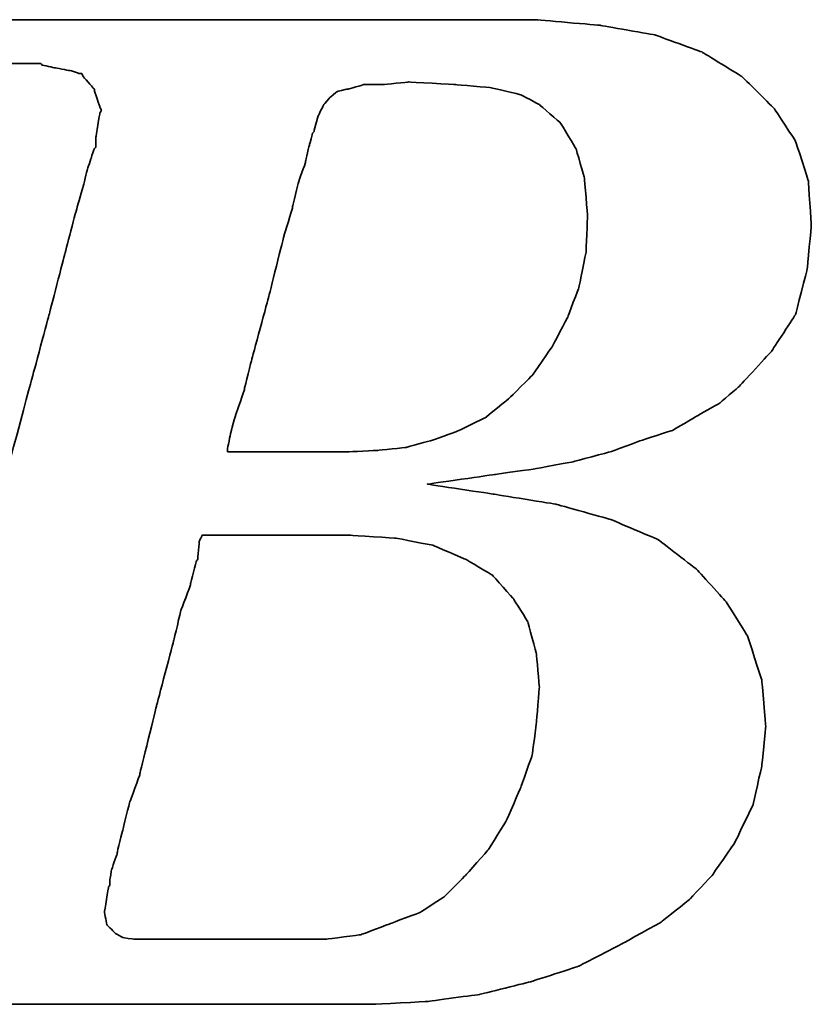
# Model space of a CAD drawing. Header units: millimetres. Extents: x 2891 to 6329, y -1599 to 860.
# Tile 82 of 256: x 3738 to 3741.76, y -1252.85 to -1248.18. Entities that reach past the tile are written whole.
import ezdxf

# ---------------------------------------------------------------- set-up
doc = ezdxf.new("R2010")
doc.units = ezdxf.units.MM
doc.layers.add('DIM', color=4, linetype='CONTINUOUS')
doc.layers.add('layer 1', color=7, linetype='CONTINUOUS')

# ---------------------------------------------------------------- blocks, each defined once
blk = doc.blocks.new('TBI MOTION logo(完整正式版)')
at = {"layer": 'layer 1', "color": 22, "lineweight": 35}
for points, knots in [([(-64.65375, -6.86375), (-64.65375, -6.86375), (-64.84375, -7.29625), (-64.84375, -7.29625), (-64.84375, -7.29625), (-64.84375, -7.29625), (-64.86875, -7.34375), (-64.86875, -7.34375), (-64.86875, -7.34375), (-64.86875, -7.34375), (-64.86875, -7.36875), (-64.86875, -7.36875), (-64.86875, -7.36875), (-64.86875, -7.36875), (-65.15375, -7.65375), (-65.15375, -7.65375), (-65.15375, -7.65375), (-65.15375, -7.65375), (-65.17875, -7.65375), (-65.17875, -7.65375), (-65.17875, -7.65375), (-65.17875, -7.65375), (-65.20375, -7.67875), (-65.20375, -7.67875), (-65.20375, -7.67875), (-65.20375, -7.67875), (-65.58875, -7.87125), (-65.58875, -7.87125), (-65.58875, -7.87125), (-65.58875, -7.87125), (-65.63375, -7.87125), (-65.63375, -7.87125), (-65.63375, -7.87125), (-65.63375, -7.87125), (-65.65875, -7.89375), (-65.65875, -7.89375), (-65.65875, -7.89375), (-65.65875, -7.89375), (-66.09375, -7.94375), (-66.09375, -7.94375), (-66.09375, -7.94375), (-66.09375, -7.94375), (-66.11375, -7.94375), (-66.11375, -7.94375), (-66.11375, -7.94375), (-66.11375, -7.94375), (-66.16375, -7.94375), (-66.16375, -7.94375), (-66.16375, -7.94375), (-66.16375, -7.94375), (-66.30875, -7.94375), (-66.30875, -7.94375), (-66.30875, -7.94375), (-66.30875, -7.94375), (-66.69375, -7.94375), (-66.69375, -7.94375), (-66.69375, -7.94375), (-66.69375, -7.94375), (-67.07375, -7.94375), (-67.07375, -7.94375), (-67.07375, -7.94375), (-67.07375, -7.94375), (-67.12375, -7.94375), (-67.12375, -7.94375), (-67.12375, -7.94375), (-67.12375, -7.94375), (-67.12375, -7.96625), (-67.12375, -7.96625), (-67.12375, -7.96625), (-67.12375, -7.96625), (-67.14875, -7.99125), (-67.14875, -7.99125), (-67.14875, -7.99125), (-67.14875, -7.99125), (-67.24375, -8.34875), (-67.24375, -8.34875), (-67.24375, -8.34875), (-67.24375, -8.34875), (-67.31375, -8.68625), (-67.31375, -8.68625), (-67.31375, -8.68625), (-67.31375, -8.68625), (-67.26875, -8.68625), (-67.26875, -8.68625), (-67.26875, -8.68625), (-67.26875, -8.68625), (-67.07375, -8.68625), (-67.07375, -8.68625), (-67.07375, -8.68625), (-67.07375, -8.68625), (-66.54875, -8.68625), (-66.54875, -8.68625), (-66.54875, -8.68625), (-66.54875, -8.68625), (-65.82625, -8.68625), (-65.82625, -8.68625), (-65.82625, -8.68625), (-65.82625, -8.68625), (-65.01375, -8.68625), (-65.01375, -8.68625), (-65.01375, -8.68625), (-65.01375, -8.68625), (-64.05375, -8.68625), (-64.05375, -8.68625), (-64.05375, -8.68625), (-64.05375, -8.68625), (-62.08375, -8.68625), (-62.08375, -8.68625), (-62.08375, -8.68625), (-62.08375, -8.68625), (-60.06875, -8.68625), (-60.06875, -8.68625), (-60.06875, -8.68625), (-60.06875, -8.68625), (-59.10875, -8.68625), (-59.10875, -8.68625), (-59.10875, -8.68625), (-59.10875, -8.68625), (-58.29375, -8.68625), (-58.29375, -8.68625), (-58.29375, -8.68625), (-58.29375, -8.68625), (-57.57375, -8.68625), (-57.57375, -8.68625), (-57.57375, -8.68625), (-57.57375, -8.68625), (-57.04875, -8.68625), (-57.04875, -8.68625), (-57.04875, -8.68625), (-57.04875, -8.68625), (-56.85375, -8.68625), (-56.85375, -8.68625), (-56.85375, -8.68625), (-56.85375, -8.68625), (-56.70875, -8.68625), (-56.70875, -8.68625), (-56.70875, -8.68625), (-56.70875, -8.68625), (-56.61375, -8.68625), (-56.61375, -8.68625), (-56.61375, -8.68625), (-56.61375, -8.68625), (-56.56875, -8.68625), (-56.56875, -8.68625), (-56.56875, -8.68625), (-56.56875, -8.68625), (-55.65375, -8.63875), (-55.65375, -8.63875), (-55.65375, -8.63875), (-55.65375, -8.63875), (-54.76875, -8.51875), (-54.76875, -8.51875), (-54.76875, -8.51875), (-54.76875, -8.51875), (-53.90375, -8.30375), (-53.90375, -8.30375), (-53.90375, -8.30375), (-53.90375, -8.30375), (-53.08875, -8.03875), (-53.08875, -8.03875), (-53.08875, -8.03875), (-53.08875, -8.03875), (-52.34375, -7.65375), (-52.34375, -7.65375), (-52.34375, -7.65375), (-52.34375, -7.65375), (-51.69875, -7.29625), (-51.69875, -7.29625), (-51.69875, -7.29625), (-51.69875, -7.29625), (-51.21875, -6.91125), (-51.21875, -6.91125), (-51.21875, -6.91125), (-51.21875, -6.91125), (-50.83375, -6.50375), (-50.83375, -6.50375), (-50.83375, -6.50375), (-50.83375, -6.50375), (-50.44875, -5.94875), (-50.44875, -5.94875), (-50.44875, -5.94875), (-50.44875, -5.94875), (-50.13875, -5.30375), (-50.13875, -5.30375), (-50.13875, -5.30375), (-50.13875, -5.30375), (-49.99375, -4.65375), (-49.99375, -4.65375), (-49.99375, -4.65375), (-49.99375, -4.65375), (-49.92375, -3.98375), (-49.92375, -3.98375), (-49.92375, -3.98375), (-49.92375, -3.98375), (-49.99375, -3.19374), (-49.99375, -3.19374), (-49.99375, -3.19374), (-49.99375, -3.19374), (-50.23374, -2.44874), (-50.23374, -2.44874), (-50.23374, -2.44874), (-50.23374, -2.44874), (-50.59375, -1.87374), (-50.59375, -1.87374), (-50.59375, -1.87374), (-50.59375, -1.87374), (-51.09875, -1.31874), (-51.09875, -1.31874), (-51.09875, -1.31874), (-51.09875, -1.31874), (-51.74375, -0.81875), (-51.74375, -0.81875), (-51.74375, -0.81875), (-51.74375, -0.81875), (-52.53875, -0.48125), (-52.53875, -0.48125), (-52.53875, -0.48125), (-52.53875, -0.48125), (-53.47375, -0.21875), (-53.47375, -0.21875), (-53.47375, -0.21875), (-53.47375, -0.21875), (-54.52875, -0.04874), (-54.52875, -0.04874), (-54.52875, -0.04874), (-54.52875, -0.04874), (-55.65375, 0.12125), (-55.65375, 0.12125), (-55.65375, 0.12125), (-55.65375, 0.12125), (-54.50375, 0.28624), (-54.50375, 0.28624), (-54.50375, 0.28624), (-54.50375, 0.28624), (-53.83375, 0.38124), (-53.83375, 0.38124), (-53.83375, 0.38124), (-53.83375, 0.38124), (-53.18375, 0.50125), (-53.18375, 0.50125), (-53.18375, 0.50125), (-53.18375, 0.50125), (-52.55875, 0.66874), (-52.55875, 0.66874), (-52.55875, 0.66874), (-52.55875, 0.66874), (-52.03375, 0.86124), (-52.03375, 0.86124), (-52.03375, 0.86124), (-52.03375, 0.86124), (-51.50374, 1.03124), (-51.50374, 1.03124), (-51.50374, 1.03124), (-51.50374, 1.03124), (-51.09875, 1.27125), (-51.09875, 1.27125), (-51.09875, 1.27125), (-51.09875, 1.27125), (-50.71375, 1.48624), (-50.71375, 1.48624), (-50.71375, 1.48624), (-50.71375, 1.48624), (-50.37625, 1.77625), (-50.37625, 1.77625), (-50.37625, 1.77625), (-50.37625, 1.77625), (-49.82375, 2.37625), (-49.82375, 2.37625), (-49.82375, 2.37625), (-49.82375, 2.37625), (-49.41875, 2.99625), (-49.41875, 2.99625), (-49.41875, 2.99625), (-49.41875, 2.99625), (-49.22375, 3.76625), (-49.22375, 3.76625), (-49.22375, 3.76625), (-49.22375, 3.76625), (-49.15375, 4.50874), (-49.15375, 4.50874), (-49.15375, 4.50874), (-49.15375, 4.50874), (-49.20375, 5.25125), (-49.20375, 5.25125), (-49.20375, 5.25125), (-49.20375, 5.25125), (-49.41875, 5.92625), (-49.41875, 5.92625), (-49.41875, 5.92625), (-49.41875, 5.92625), (-49.77875, 6.47625), (-49.77875, 6.47625), (-49.77875, 6.47625), (-49.77875, 6.47625), (-50.33125, 7.02624), (-50.33125, 7.02624), (-50.33125, 7.02624), (-50.33125, 7.02624), (-51.00125, 7.43625), (-51.00125, 7.43625), (-51.00125, 7.43625), (-51.00125, 7.43625), (-51.79375, 7.72625), (-51.79375, 7.72625), (-51.79375, 7.72625), (-51.79375, 7.72625), (-52.72875, 7.89124), (-52.72875, 7.89124), (-52.72875, 7.89124), (-52.72875, 7.89124), (-53.83375, 7.98625), (-53.83375, 7.98625), (-53.83375, 7.98625), (-53.83375, 7.98625), (-53.92875, 7.98625), (-53.92875, 7.98625), (-53.92875, 7.98625), (-53.92875, 7.98625), (-54.26375, 7.98625), (-54.26375, 7.98625), (-54.26375, 7.98625), (-54.26375, 7.98625), (-54.74375, 7.98625), (-54.74375, 7.98625), (-54.74375, 7.98625), (-54.74375, 7.98625), (-55.36875, 7.98625), (-55.36875, 7.98625), (-55.36875, 7.98625), (-55.36875, 7.98625), (-56.13375, 7.98625), (-56.13375, 7.98625), (-56.13375, 7.98625), (-56.13375, 7.98625), (-56.94875, 7.98625), (-56.94875, 7.98625), (-56.94875, 7.98625), (-56.94875, 7.98625), (-58.77625, 7.98625), (-58.77625, 7.98625), (-58.77625, 7.98625), (-58.77625, 7.98625), (-60.59875, 7.98625), (-60.59875, 7.98625), (-60.59875, 7.98625), (-60.59875, 7.98625), (-61.41375, 7.98625), (-61.41375, 7.98625), (-61.41375, 7.98625), (-61.41375, 7.98625), (-62.17875, 7.98625), (-62.17875, 7.98625), (-62.17875, 7.98625), (-62.17875, 7.98625), (-62.80375, 7.98625), (-62.80375, 7.98625), (-62.80375, 7.98625), (-62.80375, 7.98625), (-63.30625, 7.98625), (-63.30625, 7.98625), (-63.30625, 7.98625), (-63.30625, 7.98625), (-63.57375, 7.98625), (-63.57375, 7.98625), (-63.57375, 7.98625), (-63.57375, 7.98625), (-63.57375, 7.96375), (-63.57375, 7.96375), (-63.57375, 7.96375), (-63.57375, 7.96375), (-63.59875, 7.94125), (-63.59875, 7.94125), (-63.59875, 7.94125), (-63.59875, 7.94125), (-63.69375, 7.55625), (-63.69375, 7.55625), (-63.69375, 7.55625), (-63.69375, 7.55625), (-63.76375, 7.24624), (-63.76375, 7.24624), (-63.76375, 7.24624), (-63.76375, 7.24624), (-63.23875, 7.24624), (-63.23875, 7.24624), (-63.23875, 7.24624), (-63.23875, 7.24624), (-62.75875, 7.24624), (-62.75875, 7.24624), (-62.75875, 7.24624), (-62.75875, 7.24624), (-62.61125, 7.24624), (-62.61125, 7.24624), (-62.61125, 7.24624), (-62.61125, 7.24624), (-62.56625, 7.24624), (-62.56625, 7.24624), (-62.56625, 7.24624), (-62.56625, 7.24624), (-62.22875, 7.24624), (-62.22875, 7.24624), (-62.22875, 7.24624), (-62.22875, 7.24624), (-62.20375, 7.24624), (-62.20375, 7.24624), (-62.20375, 7.24624), (-62.20375, 7.24624), (-62.17875, 7.21875), (-62.17875, 7.21875), (-62.17875, 7.21875), (-62.17875, 7.21875), (-61.96375, 7.17125), (-61.96375, 7.17125), (-61.96375, 7.17125), (-61.96375, 7.17125), (-61.72375, 7.12624), (-61.72375, 7.12624), (-61.72375, 7.12624), (-61.72375, 7.12624), (-61.70375, 7.12624), (-61.70375, 7.12624), (-61.70375, 7.12624), (-61.70375, 7.12624), (-61.55875, 7.07624), (-61.55875, 7.07624), (-61.55875, 7.07624), (-61.55875, 7.07624), (-61.50875, 7.07624), (-61.50875, 7.07624), (-61.50875, 7.07624), (-61.50875, 7.07624), (-61.48375, 7.02624), (-61.48375, 7.02624), (-61.48375, 7.02624), (-61.48375, 7.02624), (-61.31875, 6.83375), (-61.31875, 6.83375), (-61.31875, 6.83375), (-61.31875, 6.83375), (-61.29375, 6.81125), (-61.29375, 6.81125), (-61.29375, 6.81125), (-61.29375, 6.81125), (-61.29375, 6.78625), (-61.29375, 6.78625), (-61.29375, 6.78625), (-61.29375, 6.78625), (-61.19875, 6.50124), (-61.19875, 6.50124), (-61.19875, 6.50124), (-61.19875, 6.50124), (-61.17375, 6.45124), (-61.17375, 6.45124), (-61.17375, 6.45124), (-61.17375, 6.45124), (-61.19875, 6.40625), (-61.19875, 6.40625), (-61.19875, 6.40625), (-61.19875, 6.40625), (-61.26875, 5.99624), (-61.26875, 5.99624), (-61.26875, 5.99624), (-61.26875, 5.99624), (-61.26875, 5.85125), (-61.26875, 5.85125), (-61.26875, 5.85125), (-61.26875, 5.85125), (-61.26875, 5.82625), (-61.26875, 5.82625), (-61.26875, 5.82625), (-61.26875, 5.82625), (-61.29375, 5.80625), (-61.29375, 5.80625), (-61.29375, 5.80625), (-61.29375, 5.80625), (-61.34125, 5.66125), (-61.34125, 5.66125), (-61.34125, 5.66125), (-61.34125, 5.66125), (-61.41375, 5.44625), (-61.41375, 5.44625), (-61.41375, 5.44625), (-61.41375, 5.44625), (-61.48375, 5.15625), (-61.48375, 5.15625), (-61.48375, 5.15625), (-61.48375, 5.15625), (-61.58375, 4.82124), (-61.58375, 4.82124), (-61.58375, 4.82124), (-61.58375, 4.82124), (-61.79875, 4.00375), (-61.79875, 4.00375), (-61.79875, 4.00375), (-61.79875, 4.00375), (-62.05875, 2.99625), (-62.05875, 2.99625), (-62.05875, 2.99625), (-62.05875, 2.99625), (-62.34875, 1.91625), (-62.34875, 1.91625), (-62.34875, 1.91625), (-62.34875, 1.91625), (-62.97375, -0.41124), (-62.97375, -0.41124), (-62.97375, -0.41124), (-62.97375, -0.41124), (-63.59875, -2.75875), (-63.59875, -2.75875), (-63.59875, -2.75875), (-63.59875, -2.75875), (-63.88375, -3.86374), (-63.88375, -3.86374), (-63.88375, -3.86374), (-63.88375, -3.86374), (-64.14875, -4.82374), (-64.14875, -4.82374), (-64.14875, -4.82374), (-64.14875, -4.82374), (-64.36375, -5.64125), (-64.36375, -5.64125), (-64.36375, -5.64125), (-64.36375, -5.64125), (-64.43625, -5.97625), (-64.43625, -5.97625), (-64.43625, -5.97625), (-64.43625, -5.97625), (-64.50875, -6.28625), (-64.50875, -6.28625), (-64.50875, -6.28625), (-64.50875, -6.28625), (-64.50875, -6.30875), (-64.50875, -6.30875), (-64.50875, -6.30875), (-64.50875, -6.30875), (-64.57875, -6.50375), (-64.57875, -6.50375), (-64.57875, -6.50375), (-64.57875, -6.50375), (-64.62875, -6.69625), (-64.62875, -6.69625), (-64.62875, -6.69625), (-64.62875, -6.69625), (-64.62875, -6.76875), (-64.62875, -6.76875), (-64.62875, -6.76875), (-64.62875, -6.76875), (-64.62875, -6.81375), (-64.62875, -6.81375), (-64.62875, -6.81375), (-64.62875, -6.81375), (-64.62875, -6.83875), (-64.62875, -6.83875), (-64.62875, -6.83875), (-64.62875, -6.83875), (-64.65375, -6.86375), (-64.65375, -6.86375)], [0, 0, 0, 0, 0.00719424, 0.00719424, 0.00719424, 0.00719425, 0.01438849, 0.01438849, 0.01438849, 0.0143885, 0.02158273, 0.02158273, 0.02158273, 0.02158274, 0.02877698, 0.02877698, 0.02877698, 0.02877699, 0.03597122, 0.03597122, 0.03597122, 0.03597123, 0.04316547, 0.04316547, 0.04316547, 0.04316548, 0.05035971, 0.05035971, 0.05035971, 0.05035972, 0.05755396, 0.05755396, 0.05755396, 0.05755397, 0.0647482, 0.0647482, 0.0647482, 0.06474821, 0.07194245, 0.07194245, 0.07194245, 0.07194246, 0.07913669, 0.07913669, 0.07913669, 0.0791367, 0.08633094, 0.08633094, 0.08633094, 0.08633095, 0.09352518, 0.09352518, 0.09352518, 0.09352519, 0.10071942, 0.10071942, 0.10071942, 0.10071943, 0.10791367, 0.10791367, 0.10791367, 0.10791368, 0.11510791, 0.11510791, 0.11510791, 0.11510792, 0.12230216, 0.12230216, 0.12230216, 0.12230217, 0.1294964, 0.1294964, 0.1294964, 0.12949641, 0.13669065, 0.13669065, 0.13669065, 0.13669066, 0.14388489, 0.14388489, 0.14388489, 0.1438849, 0.15107914, 0.15107914, 0.15107914, 0.15107915, 0.15827338, 0.15827338, 0.15827338, 0.15827339, 0.16546763, 0.16546763, 0.16546763, 0.16546764, 0.17266187, 0.17266187, 0.17266187, 0.17266188, 0.17985612, 0.17985612, 0.17985612, 0.17985613, 0.18705036, 0.18705036, 0.18705036, 0.18705037, 0.1942446, 0.1942446, 0.1942446, 0.19424461, 0.20143885, 0.20143885, 0.20143885, 0.20143886, 0.20863309, 0.20863309, 0.20863309, 0.2086331, 0.21582734, 0.21582734, 0.21582734, 0.21582735, 0.22302158, 0.22302158, 0.22302158, 0.22302159, 0.23021583, 0.23021583, 0.23021583, 0.23021584, 0.23741007, 0.23741007, 0.23741007, 0.23741008, 0.24460432, 0.24460432, 0.24460432, 0.24460433, 0.25179856, 0.25179856, 0.25179856, 0.25179857, 0.25899281, 0.25899281, 0.25899281, 0.25899282, 0.26618705, 0.26618705, 0.26618705, 0.26618706, 0.27338129, 0.27338129, 0.27338129, 0.2733813, 0.28057554, 0.28057554, 0.28057554, 0.28057555, 0.28776978, 0.28776978, 0.28776978, 0.28776979, 0.29496403, 0.29496403, 0.29496403, 0.29496404, 0.30215827, 0.30215827, 0.30215827, 0.30215828, 0.30935252, 0.30935252, 0.30935252, 0.30935253, 0.31654676, 0.31654676, 0.31654676, 0.31654677, 0.32374101, 0.32374101, 0.32374101, 0.32374102, 0.33093525, 0.33093525, 0.33093525, 0.33093526, 0.3381295, 0.3381295, 0.3381295, 0.33812951, 0.34532374, 0.34532374, 0.34532374, 0.34532375, 0.35251799, 0.35251799, 0.35251799, 0.352518, 0.35971223, 0.35971223, 0.35971223, 0.35971224, 0.36690647, 0.36690647, 0.36690647, 0.36690648, 0.37410072, 0.37410072, 0.37410072, 0.37410073, 0.38129496, 0.38129496, 0.38129496, 0.38129497, 0.38848921, 0.38848921, 0.38848921, 0.38848922, 0.39568345, 0.39568345, 0.39568345, 0.39568346, 0.4028777, 0.4028777, 0.4028777, 0.40287771, 0.41007194, 0.41007194, 0.41007194, 0.41007195, 0.41726619, 0.41726619, 0.41726619, 0.4172662, 0.42446043, 0.42446043, 0.42446043, 0.42446044, 0.43165468, 0.43165468, 0.43165468, 0.43165469, 0.43884892, 0.43884892, 0.43884892, 0.43884893, 0.44604317, 0.44604317, 0.44604317, 0.44604318, 0.45323741, 0.45323741, 0.45323741, 0.45323742, 0.46043165, 0.46043165, 0.46043165, 0.46043166, 0.4676259, 0.4676259, 0.4676259, 0.46762591, 0.47482014, 0.47482014, 0.47482014, 0.47482015, 0.48201439, 0.48201439, 0.48201439, 0.4820144, 0.48920863, 0.48920863, 0.48920863, 0.48920864, 0.49640288, 0.49640288, 0.49640288, 0.49640289, 0.50359712, 0.50359712, 0.50359712, 0.50359713, 0.51079137, 0.51079137, 0.51079137, 0.51079138, 0.51798561, 0.51798561, 0.51798561, 0.51798562, 0.52517986, 0.52517986, 0.52517986, 0.52517987, 0.5323741, 0.5323741, 0.5323741, 0.53237411, 0.53956835, 0.53956835, 0.53956835, 0.53956836, 0.54676259, 0.54676259, 0.54676259, 0.5467626, 0.55395683, 0.55395683, 0.55395683, 0.55395684, 0.56115108, 0.56115108, 0.56115108, 0.56115109, 0.56834532, 0.56834532, 0.56834532, 0.56834533, 0.57553957, 0.57553957, 0.57553957, 0.57553958, 0.58273381, 0.58273381, 0.58273381, 0.58273382, 0.58992806, 0.58992806, 0.58992806, 0.58992807, 0.5971223, 0.5971223, 0.5971223, 0.59712231, 0.60431655, 0.60431655, 0.60431655, 0.60431656, 0.61151079, 0.61151079, 0.61151079, 0.6115108, 0.61870504, 0.61870504, 0.61870504, 0.61870505, 0.62589928, 0.62589928, 0.62589928, 0.62589929, 0.63309353, 0.63309353, 0.63309353, 0.63309354, 0.64028777, 0.64028777, 0.64028777, 0.64028778, 0.64748201, 0.64748201, 0.64748201, 0.64748202, 0.65467626, 0.65467626, 0.65467626, 0.65467627, 0.6618705, 0.6618705, 0.6618705, 0.66187051, 0.66906475, 0.66906475, 0.66906475, 0.66906476, 0.67625899, 0.67625899, 0.67625899, 0.676259, 0.68345324, 0.68345324, 0.68345324, 0.68345325, 0.69064748, 0.69064748, 0.69064748, 0.69064749, 0.69784173, 0.69784173, 0.69784173, 0.69784174, 0.70503597, 0.70503597, 0.70503597, 0.70503598, 0.71223022, 0.71223022, 0.71223022, 0.71223023, 0.71942446, 0.71942446, 0.71942446, 0.71942447, 0.72661871, 0.72661871, 0.72661871, 0.72661872, 0.73381295, 0.73381295, 0.73381295, 0.73381296, 0.74100719, 0.74100719, 0.74100719, 0.7410072, 0.74820144, 0.74820144, 0.74820144, 0.74820145, 0.75539568, 0.75539568, 0.75539568, 0.75539569, 0.76258993, 0.76258993, 0.76258993, 0.76258994, 0.76978417, 0.76978417, 0.76978417, 0.76978418, 0.77697842, 0.77697842, 0.77697842, 0.77697843, 0.78417266, 0.78417266, 0.78417266, 0.78417267, 0.79136691, 0.79136691, 0.79136691, 0.79136692, 0.79856115, 0.79856115, 0.79856115, 0.79856116, 0.8057554, 0.8057554, 0.8057554, 0.80575541, 0.81294964, 0.81294964, 0.81294964, 0.81294965, 0.82014388, 0.82014388, 0.82014388, 0.82014389, 0.82733813, 0.82733813, 0.82733813, 0.82733814, 0.83453237, 0.83453237, 0.83453237, 0.83453238, 0.84172662, 0.84172662, 0.84172662, 0.84172663, 0.84892086, 0.84892086, 0.84892086, 0.84892087, 0.85611511, 0.85611511, 0.85611511, 0.85611512, 0.86330935, 0.86330935, 0.86330935, 0.86330936, 0.8705036, 0.8705036, 0.8705036, 0.87050361, 0.87769784, 0.87769784, 0.87769784, 0.87769785, 0.88489209, 0.88489209, 0.88489209, 0.8848921, 0.89208633, 0.89208633, 0.89208633, 0.89208634, 0.89928058, 0.89928058, 0.89928058, 0.89928059, 0.90647482, 0.90647482, 0.90647482, 0.90647483, 0.91366906, 0.91366906, 0.91366906, 0.91366907, 0.92086331, 0.92086331, 0.92086331, 0.92086332, 0.92805755, 0.92805755, 0.92805755, 0.92805756, 0.9352518, 0.9352518, 0.9352518, 0.93525181, 0.94244604, 0.94244604, 0.94244604, 0.94244605, 0.94964029, 0.94964029, 0.94964029, 0.9496403, 0.95683453, 0.95683453, 0.95683453, 0.95683454, 0.96402878, 0.96402878, 0.96402878, 0.96402879, 0.97122302, 0.97122302, 0.97122302, 0.97122303, 0.97841727, 0.97841727, 0.97841727, 0.97841728, 0.98561151, 0.98561151, 0.98561151, 0.98561152, 0.99280576, 0.99280576, 0.99280576, 0.99280577, 1, 1, 1, 1]), ([(-57.50375, 6.35625), (-57.50375, 6.35625), (-57.57375, 6.11625), (-57.57375, 6.11625), (-57.57375, 6.11625), (-57.57375, 6.11625), (-57.57375, 6.09125), (-57.57375, 6.09125), (-57.57375, 6.09125), (-57.57375, 6.09125), (-57.59875, 6.06625), (-57.59875, 6.06625), (-57.59875, 6.06625), (-57.59875, 6.06625), (-57.64875, 5.87625), (-57.64875, 5.87625), (-57.64875, 5.87625), (-57.64875, 5.87625), (-57.71875, 5.58875), (-57.71875, 5.58875), (-57.71875, 5.58875), (-57.71875, 5.58875), (-57.71875, 5.56625), (-57.71875, 5.56625), (-57.71875, 5.56625), (-57.71875, 5.56625), (-57.83875, 5.23125), (-57.83875, 5.23125), (-57.83875, 5.23125), (-57.83875, 5.23125), (-57.93625, 4.82124), (-57.93625, 4.82124), (-57.93625, 4.82124), (-57.93625, 4.82124), (-57.93625, 4.79624), (-57.93625, 4.79624), (-57.93625, 4.79624), (-57.93625, 4.79624), (-58.07875, 4.34125), (-58.07875, 4.34125), (-58.07875, 4.34125), (-58.07875, 4.34125), (-58.34375, 3.28625), (-58.34375, 3.28625), (-58.34375, 3.28625), (-58.34375, 3.28625), (-58.62875, 2.23124), (-58.62875, 2.23124), (-58.62875, 2.23124), (-58.62875, 2.23124), (-58.74875, 1.75125), (-58.74875, 1.75125), (-58.74875, 1.75125), (-58.74875, 1.75125), (-58.74875, 1.72625), (-58.74875, 1.72625), (-58.74875, 1.72625), (-58.74875, 1.72625), (-58.89375, 1.31625), (-58.89375, 1.31625), (-58.89375, 1.31625), (-58.89375, 1.31625), (-58.98875, 0.98124), (-58.98875, 0.98124), (-58.98875, 0.98124), (-58.98875, 0.98124), (-59.03875, 0.71625), (-59.03875, 0.71625), (-59.03875, 0.71625), (-59.03875, 0.71625), (-59.03875, 0.66874), (-59.03875, 0.66874), (-59.03875, 0.66874), (-59.03875, 0.66874), (-58.91875, 0.66874), (-58.91875, 0.66874), (-58.91875, 0.66874), (-58.91875, 0.66874), (-58.53375, 0.66874), (-58.53375, 0.66874), (-58.53375, 0.66874), (-58.53375, 0.66874), (-58.10375, 0.66874), (-58.10375, 0.66874), (-58.10375, 0.66874), (-58.10375, 0.66874), (-57.66875, 0.66874), (-57.66875, 0.66874), (-57.66875, 0.66874), (-57.66875, 0.66874), (-57.33375, 0.66874), (-57.33375, 0.66874), (-57.33375, 0.66874), (-57.33375, 0.66874), (-57.09375, 0.66874), (-57.09375, 0.66874), (-57.09375, 0.66874), (-57.09375, 0.66874), (-56.99875, 0.66874), (-56.99875, 0.66874), (-56.99875, 0.66874), (-56.99875, 0.66874), (-56.49375, 0.69374), (-56.49375, 0.69374), (-56.49375, 0.69374), (-56.49375, 0.69374), (-56.01375, 0.74374), (-56.01375, 0.74374), (-56.01375, 0.74374), (-56.01375, 0.74374), (-55.58375, 0.86124), (-55.58375, 0.86124), (-55.58375, 0.86124), (-55.58375, 0.86124), (-55.17375, 1.00624), (-55.17375, 1.00624), (-55.17375, 1.00624), (-55.17375, 1.00624), (-54.67375, 1.24625), (-54.67375, 1.24625), (-54.67375, 1.24625), (-54.67375, 1.24625), (-54.26375, 1.58124), (-54.26375, 1.58124), (-54.26375, 1.58124), (-54.26375, 1.58124), (-53.87875, 1.96374), (-53.87875, 1.96374), (-53.87875, 1.96374), (-53.87875, 1.96374), (-53.54375, 2.44625), (-53.54375, 2.44625), (-53.54375, 2.44625), (-53.54375, 2.44625), (-53.27875, 2.95125), (-53.27875, 2.95125), (-53.27875, 2.95125), (-53.27875, 2.95125), (-53.08875, 3.45124), (-53.08875, 3.45124), (-53.08875, 3.45124), (-53.08875, 3.45124), (-52.96875, 4.05124), (-52.96875, 4.05124), (-52.96875, 4.05124), (-52.96875, 4.05124), (-52.94375, 4.65125), (-52.94375, 4.65125), (-52.94375, 4.65125), (-52.94375, 4.65125), (-52.99375, 5.30125), (-52.99375, 5.30125), (-52.99375, 5.30125), (-52.99375, 5.30125), (-53.13875, 5.80625), (-53.13875, 5.80625), (-53.13875, 5.80625), (-53.13875, 5.80625), (-53.39875, 6.23625), (-53.39875, 6.23625), (-53.39875, 6.23625), (-53.39875, 6.23625), (-53.75875, 6.54875), (-53.75875, 6.54875), (-53.75875, 6.54875), (-53.75875, 6.54875), (-54.07375, 6.71625), (-54.07375, 6.71625), (-54.07375, 6.71625), (-54.07375, 6.71625), (-54.57375, 6.83375), (-54.57375, 6.83375), (-54.57375, 6.83375), (-54.57375, 6.83375), (-55.17375, 6.88625), (-55.17375, 6.88625), (-55.17375, 6.88625), (-55.17375, 6.88625), (-55.96875, 6.93125), (-55.96875, 6.93125), (-55.96875, 6.93125), (-55.96875, 6.93125), (-56.39875, 6.88625), (-56.39875, 6.88625), (-56.39875, 6.88625), (-56.39875, 6.88625), (-56.42125, 6.88625), (-56.42125, 6.88625), (-56.42125, 6.88625), (-56.42125, 6.88625), (-56.73375, 6.88625), (-56.73375, 6.88625), (-56.73375, 6.88625), (-56.73375, 6.88625), (-56.99875, 6.81125), (-56.99875, 6.81125), (-56.99875, 6.81125), (-56.99875, 6.81125), (-57.02375, 6.81125), (-57.02375, 6.81125), (-57.02375, 6.81125), (-57.02375, 6.81125), (-57.18875, 6.76625), (-57.18875, 6.76625), (-57.18875, 6.76625), (-57.18875, 6.76625), (-57.30875, 6.66625), (-57.30875, 6.66625), (-57.30875, 6.66625), (-57.30875, 6.66625), (-57.40875, 6.54875), (-57.40875, 6.54875), (-57.40875, 6.54875), (-57.40875, 6.54875), (-57.50375, 6.35625), (-57.50375, 6.35625)], [0, 0, 0, 0, 0.01851852, 0.01851852, 0.01851852, 0.01851853, 0.03703704, 0.03703704, 0.03703704, 0.03703705, 0.05555556, 0.05555556, 0.05555556, 0.05555557, 0.07407407, 0.07407407, 0.07407407, 0.07407408, 0.09259259, 0.09259259, 0.09259259, 0.0925926, 0.11111111, 0.11111111, 0.11111111, 0.11111112, 0.12962963, 0.12962963, 0.12962963, 0.12962964, 0.14814815, 0.14814815, 0.14814815, 0.14814816, 0.16666667, 0.16666667, 0.16666667, 0.16666668, 0.18518519, 0.18518519, 0.18518519, 0.1851852, 0.2037037, 0.2037037, 0.2037037, 0.20370371, 0.22222222, 0.22222222, 0.22222222, 0.22222223, 0.24074074, 0.24074074, 0.24074074, 0.24074075, 0.25925926, 0.25925926, 0.25925926, 0.25925927, 0.27777778, 0.27777778, 0.27777778, 0.27777779, 0.2962963, 0.2962963, 0.2962963, 0.29629631, 0.31481481, 0.31481481, 0.31481481, 0.31481482, 0.33333333, 0.33333333, 0.33333333, 0.33333334, 0.35185185, 0.35185185, 0.35185185, 0.35185186, 0.37037037, 0.37037037, 0.37037037, 0.37037038, 0.38888889, 0.38888889, 0.38888889, 0.3888889, 0.40740741, 0.40740741, 0.40740741, 0.40740742, 0.42592593, 0.42592593, 0.42592593, 0.42592594, 0.44444444, 0.44444444, 0.44444444, 0.44444445, 0.46296296, 0.46296296, 0.46296296, 0.46296297, 0.48148148, 0.48148148, 0.48148148, 0.48148149, 0.5, 0.5, 0.5, 0.50000001, 0.51851852, 0.51851852, 0.51851852, 0.51851853, 0.53703704, 0.53703704, 0.53703704, 0.53703705, 0.55555556, 0.55555556, 0.55555556, 0.55555557, 0.57407407, 0.57407407, 0.57407407, 0.57407408, 0.59259259, 0.59259259, 0.59259259, 0.5925926, 0.61111111, 0.61111111, 0.61111111, 0.61111112, 0.62962963, 0.62962963, 0.62962963, 0.62962964, 0.64814815, 0.64814815, 0.64814815, 0.64814816, 0.66666667, 0.66666667, 0.66666667, 0.66666668, 0.68518519, 0.68518519, 0.68518519, 0.6851852, 0.7037037, 0.7037037, 0.7037037, 0.70370371, 0.72222222, 0.72222222, 0.72222222, 0.72222223, 0.74074074, 0.74074074, 0.74074074, 0.74074075, 0.75925926, 0.75925926, 0.75925926, 0.75925927, 0.77777778, 0.77777778, 0.77777778, 0.77777779, 0.7962963, 0.7962963, 0.7962963, 0.79629631, 0.81481481, 0.81481481, 0.81481481, 0.81481482, 0.83333333, 0.83333333, 0.83333333, 0.83333334, 0.85185185, 0.85185185, 0.85185185, 0.85185186, 0.87037037, 0.87037037, 0.87037037, 0.87037038, 0.88888889, 0.88888889, 0.88888889, 0.8888889, 0.90740741, 0.90740741, 0.90740741, 0.90740742, 0.92592593, 0.92592593, 0.92592593, 0.92592594, 0.94444444, 0.94444444, 0.94444444, 0.94444445, 0.96296296, 0.96296296, 0.96296296, 0.96296297, 0.98148148, 0.98148148, 0.98148148, 0.98148149, 1, 1, 1, 1]), ([(-61.03125, -6.57375), (-61.03125, -6.57375), (-61.03125, -6.67125), (-61.03125, -6.67125), (-61.03125, -6.67125), (-61.03125, -6.67125), (-61.05375, -6.69625), (-61.05375, -6.69625), (-61.05375, -6.69625), (-61.05375, -6.69625), (-61.12375, -7.12875), (-61.12375, -7.12875), (-61.12375, -7.12875), (-61.12375, -7.12875), (-61.07875, -7.34375), (-61.07875, -7.34375), (-61.07875, -7.34375), (-61.07875, -7.34375), (-60.93375, -7.48875), (-60.93375, -7.48875), (-60.93375, -7.48875), (-60.93375, -7.48875), (-60.81375, -7.55625), (-60.81375, -7.55625), (-60.81375, -7.55625), (-60.81375, -7.55625), (-60.62375, -7.58375), (-60.62375, -7.58375), (-60.62375, -7.58375), (-60.62375, -7.58375), (-60.30875, -7.58375), (-60.30875, -7.58375), (-60.30875, -7.58375), (-60.30875, -7.58375), (-59.97375, -7.58375), (-59.97375, -7.58375), (-59.97375, -7.58375), (-59.97375, -7.58375), (-59.87875, -7.58375), (-59.87875, -7.58375), (-59.87875, -7.58375), (-59.87875, -7.58375), (-59.63625, -7.58375), (-59.63625, -7.58375), (-59.63625, -7.58375), (-59.63625, -7.58375), (-58.96875, -7.58375), (-58.96875, -7.58375), (-58.96875, -7.58375), (-58.96875, -7.58375), (-58.29375, -7.58375), (-58.29375, -7.58375), (-58.29375, -7.58375), (-58.29375, -7.58375), (-58.05375, -7.58375), (-58.05375, -7.58375), (-58.05375, -7.58375), (-58.05375, -7.58375), (-57.98375, -7.58375), (-57.98375, -7.58375), (-57.98375, -7.58375), (-57.98375, -7.58375), (-57.35875, -7.58375), (-57.35875, -7.58375), (-57.35875, -7.58375), (-57.35875, -7.58375), (-56.78375, -7.50875), (-56.78375, -7.50875), (-56.78375, -7.50875), (-56.78375, -7.50875), (-56.27875, -7.31875), (-56.27875, -7.31875), (-56.27875, -7.31875), (-56.27875, -7.31875), (-55.77375, -7.12875), (-55.77375, -7.12875), (-55.77375, -7.12875), (-55.77375, -7.12875), (-55.36875, -6.86375), (-55.36875, -6.86375), (-55.36875, -6.86375), (-55.36875, -6.86375), (-55.00875, -6.50375), (-55.00875, -6.50375), (-55.00875, -6.50375), (-55.00875, -6.50375), (-54.62375, -6.06875), (-54.62375, -6.06875), (-54.62375, -6.06875), (-54.62375, -6.06875), (-54.31375, -5.56875), (-54.31375, -5.56875), (-54.31375, -5.56875), (-54.31375, -5.56875), (-54.07375, -5.01625), (-54.07375, -5.01625), (-54.07375, -5.01625), (-54.07375, -5.01625), (-53.87875, -4.46374), (-53.87875, -4.46374), (-53.87875, -4.46374), (-53.87875, -4.46374), (-53.80875, -3.91375), (-53.80875, -3.91375), (-53.80875, -3.91375), (-53.80875, -3.91375), (-53.75875, -3.31375), (-53.75875, -3.31375), (-53.75875, -3.31375), (-53.75875, -3.31375), (-53.80875, -2.75875), (-53.80875, -2.75875), (-53.80875, -2.75875), (-53.80875, -2.75875), (-53.95375, -2.20875), (-53.95375, -2.20875), (-53.95375, -2.20875), (-53.95375, -2.20875), (-54.19375, -1.82625), (-54.19375, -1.82625), (-54.19375, -1.82625), (-54.19375, -1.82625), (-54.55375, -1.41875), (-54.55375, -1.41875), (-54.55375, -1.41875), (-54.55375, -1.41875), (-55.00875, -1.15125), (-55.00875, -1.15125), (-55.00875, -1.15125), (-55.00875, -1.15125), (-55.56125, -0.91375), (-55.56125, -0.91375), (-55.56125, -0.91375), (-55.56125, -0.91375), (-56.18125, -0.79375), (-56.18125, -0.79375), (-56.18125, -0.79375), (-56.18125, -0.79375), (-56.94875, -0.74374), (-56.94875, -0.74374), (-56.94875, -0.74374), (-56.94875, -0.74374), (-56.99875, -0.74374), (-56.99875, -0.74374), (-56.99875, -0.74374), (-56.99875, -0.74374), (-57.09375, -0.74374), (-57.09375, -0.74374), (-57.09375, -0.74374), (-57.09375, -0.74374), (-57.38375, -0.74374), (-57.38375, -0.74374), (-57.38375, -0.74374), (-57.38375, -0.74374), (-57.76875, -0.74374), (-57.76875, -0.74374), (-57.76875, -0.74374), (-57.76875, -0.74374), (-58.24625, -0.74374), (-58.24625, -0.74374), (-58.24625, -0.74374), (-58.24625, -0.74374), (-58.72875, -0.74374), (-58.72875, -0.74374), (-58.72875, -0.74374), (-58.72875, -0.74374), (-59.20875, -0.74374), (-59.20875, -0.74374), (-59.20875, -0.74374), (-59.20875, -0.74374), (-59.46875, -0.74374), (-59.46875, -0.74374), (-59.46875, -0.74374), (-59.46875, -0.74374), (-59.51625, -0.83875), (-59.51625, -0.83875), (-59.51625, -0.83875), (-59.51625, -0.83875), (-59.54375, -1.15125), (-59.54375, -1.15125), (-59.54375, -1.15125), (-59.54375, -1.15125), (-59.56375, -1.17874), (-59.56375, -1.17874), (-59.56375, -1.17874), (-59.56375, -1.17874), (-59.66375, -1.55875), (-59.66375, -1.55875), (-59.66375, -1.55875), (-59.66375, -1.55875), (-59.66375, -1.58375), (-59.66375, -1.58375), (-59.66375, -1.58375), (-59.66375, -1.58375), (-59.82875, -2.01874), (-59.82875, -2.01874), (-59.82875, -2.01874), (-59.82875, -2.01874), (-59.94875, -2.52125), (-59.94875, -2.52125), (-59.94875, -2.52125), (-59.94875, -2.52125), (-60.23875, -3.62375), (-60.23875, -3.62375), (-60.23875, -3.62375), (-60.23875, -3.62375), (-60.52375, -4.77624), (-60.52375, -4.77624), (-60.52375, -4.77624), (-60.52375, -4.77624), (-60.52375, -4.79874), (-60.52375, -4.79874), (-60.52375, -4.79874), (-60.52375, -4.79874), (-60.69125, -5.25375), (-60.69125, -5.25375), (-60.69125, -5.25375), (-60.69125, -5.25375), (-60.81375, -5.73625), (-60.81375, -5.73625), (-60.81375, -5.73625), (-60.81375, -5.73625), (-60.90875, -6.11875), (-60.90875, -6.11875), (-60.90875, -6.11875), (-60.90875, -6.11875), (-60.90875, -6.14375), (-60.90875, -6.14375), (-60.90875, -6.14375), (-60.90875, -6.14375), (-61.00375, -6.40875), (-61.00375, -6.40875), (-61.00375, -6.40875), (-61.00375, -6.40875), (-61.03125, -6.57375), (-61.03125, -6.57375)], [0, 0, 0, 0, 0.01694915, 0.01694915, 0.01694915, 0.01694916, 0.03389831, 0.03389831, 0.03389831, 0.03389832, 0.05084746, 0.05084746, 0.05084746, 0.05084747, 0.06779661, 0.06779661, 0.06779661, 0.06779662, 0.08474576, 0.08474576, 0.08474576, 0.08474577, 0.10169492, 0.10169492, 0.10169492, 0.10169493, 0.11864407, 0.11864407, 0.11864407, 0.11864408, 0.13559322, 0.13559322, 0.13559322, 0.13559323, 0.15254237, 0.15254237, 0.15254237, 0.15254238, 0.16949153, 0.16949153, 0.16949153, 0.16949154, 0.18644068, 0.18644068, 0.18644068, 0.18644069, 0.20338983, 0.20338983, 0.20338983, 0.20338984, 0.22033898, 0.22033898, 0.22033898, 0.22033899, 0.23728814, 0.23728814, 0.23728814, 0.23728815, 0.25423729, 0.25423729, 0.25423729, 0.2542373, 0.27118644, 0.27118644, 0.27118644, 0.27118645, 0.28813559, 0.28813559, 0.28813559, 0.2881356, 0.30508475, 0.30508475, 0.30508475, 0.30508476, 0.3220339, 0.3220339, 0.3220339, 0.32203391, 0.33898305, 0.33898305, 0.33898305, 0.33898306, 0.3559322, 0.3559322, 0.3559322, 0.35593221, 0.37288136, 0.37288136, 0.37288136, 0.37288137, 0.38983051, 0.38983051, 0.38983051, 0.38983052, 0.40677966, 0.40677966, 0.40677966, 0.40677967, 0.42372881, 0.42372881, 0.42372881, 0.42372882, 0.44067797, 0.44067797, 0.44067797, 0.44067798, 0.45762712, 0.45762712, 0.45762712, 0.45762713, 0.47457627, 0.47457627, 0.47457627, 0.47457628, 0.49152542, 0.49152542, 0.49152542, 0.49152543, 0.50847458, 0.50847458, 0.50847458, 0.50847459, 0.52542373, 0.52542373, 0.52542373, 0.52542374, 0.54237288, 0.54237288, 0.54237288, 0.54237289, 0.55932203, 0.55932203, 0.55932203, 0.55932204, 0.57627119, 0.57627119, 0.57627119, 0.5762712, 0.59322034, 0.59322034, 0.59322034, 0.59322035, 0.61016949, 0.61016949, 0.61016949, 0.6101695, 0.62711864, 0.62711864, 0.62711864, 0.62711865, 0.6440678, 0.6440678, 0.6440678, 0.64406781, 0.66101695, 0.66101695, 0.66101695, 0.66101696, 0.6779661, 0.6779661, 0.6779661, 0.67796611, 0.69491525, 0.69491525, 0.69491525, 0.69491526, 0.71186441, 0.71186441, 0.71186441, 0.71186442, 0.72881356, 0.72881356, 0.72881356, 0.72881357, 0.74576271, 0.74576271, 0.74576271, 0.74576272, 0.76271186, 0.76271186, 0.76271186, 0.76271187, 0.77966102, 0.77966102, 0.77966102, 0.77966103, 0.79661017, 0.79661017, 0.79661017, 0.79661018, 0.81355932, 0.81355932, 0.81355932, 0.81355933, 0.83050847, 0.83050847, 0.83050847, 0.83050848, 0.84745763, 0.84745763, 0.84745763, 0.84745764, 0.86440678, 0.86440678, 0.86440678, 0.86440679, 0.88135593, 0.88135593, 0.88135593, 0.88135594, 0.89830508, 0.89830508, 0.89830508, 0.89830509, 0.91525424, 0.91525424, 0.91525424, 0.91525425, 0.93220339, 0.93220339, 0.93220339, 0.9322034, 0.94915254, 0.94915254, 0.94915254, 0.94915255, 0.96610169, 0.96610169, 0.96610169, 0.9661017, 0.98305085, 0.98305085, 0.98305085, 0.98305086, 1, 1, 1, 1])]:
    blk.add_open_spline(points, degree=3, knots=knots, dxfattribs=at)

msp = doc.modelspace()

# ---------------------------------------------------------------- block references
at = {"layer": 'DIM', "color": 7, "xscale": 0.2802190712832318, "yscale": 0.2802190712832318, "zscale": 0.2802190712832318}
msp.add_blockref('TBI MOTION logo(完整正式版)', (3755.532, -1250.4138), dxfattribs=at)

doc.saveas('drawing.dxf')
